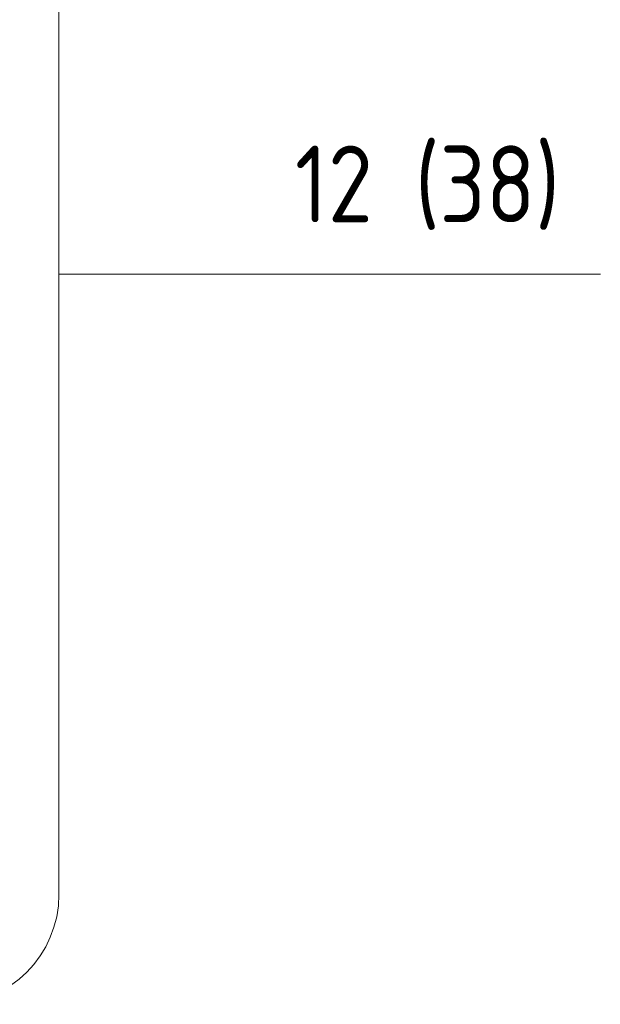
# Model space of a CAD drawing. Header units: millimetres. Extents: x 4014441 to 4046114, y 2378 to 8335946.
# Tile 29 of 71: x 4045452 to 4046114, y 106806 to 107928. Entities that reach past the tile are written whole.
import ezdxf

# ---------------------------------------------------------------- set-up
doc = ezdxf.new("R2010")
doc.units = ezdxf.units.MM
doc.layers.add('Фрагменты', color=7, linetype='Continuous', lineweight=9)
doc.styles.add('GOST Common_2', font='GOST_Common.ttf', dxfattribs={"width": 0.9, "height": 87.5})

# ---------------------------------------------------------------- blocks, each defined once
blk = doc.blocks.new('Разрез - С номером листа-6393827-Разрез 10-10')
at = {"layer": 'Фрагменты'}
blk.add_line((8834932.5, 110938.2), (8835332.5, 110938.2), dxfattribs=at)

msp = doc.modelspace()

# ---------------------------------------------------------------- linework, layer by layer
at = {"layer": 'Фрагменты'}
for p, q in [((4045497.1, 106930.8), (4045497.1, 108345.6)), ((4045497.1, 107638.2), (4045714.3, 107638.2))]:
    msp.add_line(p, q, dxfattribs=at)
msp.add_arc((4045372.1, 106930.8), 125, 270, 360, dxfattribs=at)

# ---------------------------------------------------------------- block references
msp.add_blockref('Разрез - С номером листа-6393827-Разрез 10-10', (-4789218.2, -3300), dxfattribs=at)

# ---------------------------------------------------------------- texts
at = {"layer": 'Фрагменты', "insert": (4045766.1, 107784.7), "char_height": 87.5, "width": 358.956, "attachment_point": 1, "style": 'GOST Common_2'}
msp.add_mtext('12 (38)', dxfattribs=at)

doc.saveas('drawing.dxf')
